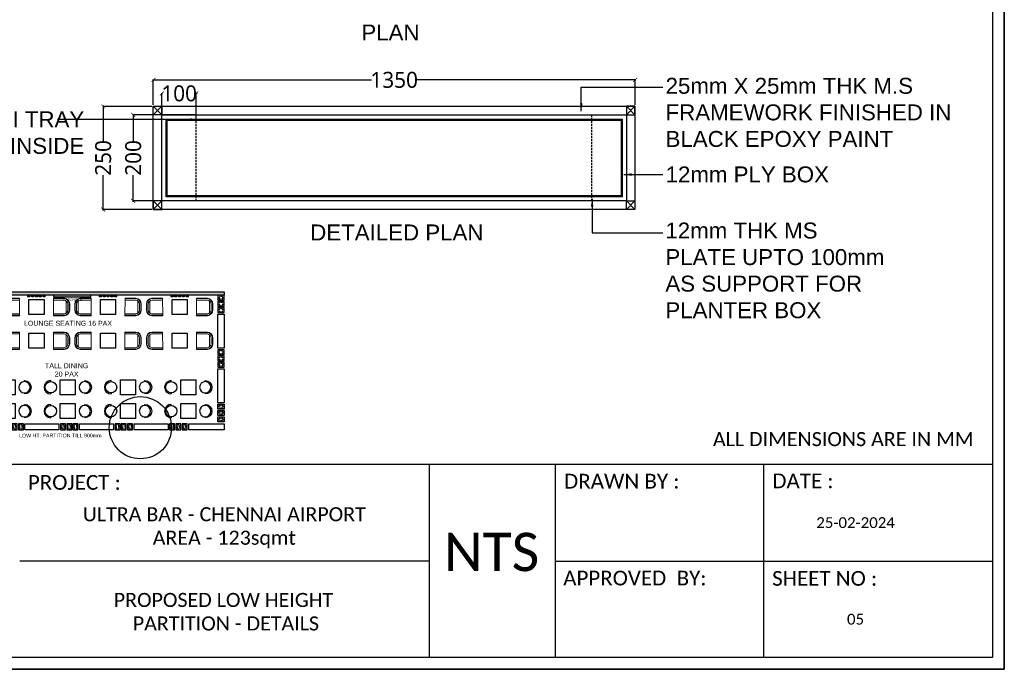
# Model space of a CAD drawing. Header units: millimetres. Extents: x 502444 to 745500, y -417645 to -375189.
# Tile 67 of 208: x 645040 to 657395, y -393956 to -385802. Entities that reach past the tile are written whole.
import ezdxf

# ---------------------------------------------------------------- set-up
doc = ezdxf.new("R2010")
doc.units = ezdxf.units.MM
doc.linetypes.add('DASHED', pattern=[0.75, 0.5, -0.25])
doc.layers.get('Defpoints').update_dxf_attribs({"color": 251})
for name, color, linetype, lineweight in [('0FM-WS-TEXT', 7, 'Continuous', 25), ('furniture', 7, 'Continuous', 20), ('G-ANNO-TEXT', 231, 'Continuous', 9), ('Text', 7, 'Continuous', 25), ('Wall New', 1, 'Continuous', 50)]:
    doc.layers.add(name, color=color, linetype=linetype, lineweight=lineweight)
doc.layers.add('DIMENSIONS', color=7, linetype='Continuous', lineweight=25, true_color=0xcc0000)
doc.layers.add('DOOR', color=7, linetype='Continuous', lineweight=13, true_color=0xcc9900)
doc.styles.add('ARIAL', font='arial.ttf')
doc.styles.add('Arial_B_4', font='arialbd.ttf', dxfattribs={"height": 800})
doc.styles.add('RS75', font='@Malgun Gothic', dxfattribs={"height": 75})
doc.dimstyles.new('DIM', dxfattribs={"dimtxt": 100, "dimasz": 50, "dimexe": 0, "dimexo": 20, "dimgap": 0, "dimtad": 0, "dimdec": 0, "dimrnd": 5, "dimzin": 0, "dimdsep": 46, "dimtxsty": 'Standard', "dimblk": 'OBLIQUE', "dimcen": 0, "dimdle": 10, "dimadec": 4, "dimazin": 0, "dimtfac": 1, "dimtdec": 0, "dimtofl": 0, "dimtmove": 1, "dimatfit": 3, "dimfxl": 1, "dimtolj": 1, "dimtzin": 0, "dimarcsym": 0})
doc.dimstyles.get("Standard").update_dxf_attribs({"dimtxt": 0.18, "dimasz": 0.18, "dimexe": 0.18, "dimexo": 0.0625, "dimgap": 0.09, "dimtad": 0, "dimtih": 1, "dimtoh": 1, "dimdec": 4, "dimzin": 0, "dimdsep": 46, "dimtxsty": 'Standard', "dimcen": 0.09, "dimadec": 0, "dimazin": 0, "dimtfac": 1, "dimtdec": 4, "dimtofl": 0, "dimtmove": 0, "dimatfit": 3, "dimfxl": 1, "dimtolj": 1, "dimtzin": 0, "dimarcsym": 0})

# ---------------------------------------------------------------- blocks, each defined once
blk = doc.blocks.new('sheet format horizontal')
at = {"layer": 'Text'}
for p, q in [((66762.26, -4420.85), (65217.44, -4420.85)), ((66344.85, -4420.85), (66344.85, -4563.96)), ((66438.18, -4420.85), (66438.18, -4563.96)), ((66592.54, -4420.85), (66592.54, -4563.96)), ((66344.85, -4492.41), (66041.7, -4492.41)), ((66438.18, -4492.41), (66762.26, -4492.41))]:
    blk.add_line(p, q, dxfattribs=at)
for points in [[(66770.91, -4572.61), (66770.91, -3464.93), (65208.79, -3464.93), (65208.79, -4572.61)], [(66770.91, -4572.61), (65208.79, -4572.61), (65208.79, -3464.93), (66770.91, -3464.93)], [(65217.44, -3473.58), (66762.26, -3473.58), (66762.26, -4563.96), (65217.44, -4563.96)]]:
    blk.add_lwpolyline(points, close=True, dxfattribs=at)
at = {"layer": 'Text', "char_height": 10.9104, "width": 140.4133, "attachment_point": 1, "style": 'ARIAL'}
for s, insert in [('\\pxqc;{\\fCalibri|b0|i0|c0|p34;PROJECT :}', (66011.95, -4428.69)), ('\\pxqc;{\\fCalibri|b0|i0|c0|p34;DRAWN BY : }', (66417.39, -4427.78)), ('\\pxqc;{\\fCalibri|b0|i0|c0|p34;DATE : }', (66551.55, -4427.55)), ('\\pxql;{\\fCalibri|b0|i0|c0|p34;APPROVED  BY:}', (66444.23, -4499.54)), ('\\pxqc;{\\fCalibri|b0|i0|c0|p34;SHEET NO :}', (66567.64, -4499.79))]:
    blk.add_mtext(s, dxfattribs=dict(at, insert=insert))
blk = doc.blocks.new('HFHFHF')
at = {"layer": '0FM-WS-TEXT', "color": 252, "true_color": 0x939598}
for p, q in [((618931, -145173), (618889, -145173)), ((619381, -145173), (619422, -145173))]:
    blk.add_line(p, q, dxfattribs=at)
blk.add_circle((619156, -145173), 225, dxfattribs=at)
blk.add_arc((619156, -145173), 267, 180.0122, 0, dxfattribs=at)
blk = doc.blocks.new('dfg')
at = {"layer": 'furniture', "color": 9, "true_color": 0xc7c8ca}
blk.add_line((263, 625), (-263, 625), dxfattribs=at)
blk.add_lwpolyline([(-97, 815), (97, 815, -0.366073), (408, 526), (408, 0), (-408, 0), (-408, 526, -0.366073), (-97, 815)], format="xyb", dxfattribs=at)
for points in [[(97, 815), (-97, 815, 0.366073), (-408, 526), (-408, 0), (-383, 0), (-383, 523, -0.366073), (-96, 790), (96, 790, -0.366073), (383, 523), (383, 0), (408, 0), (408, 526, 0.366073)], [(96, 790), (-96, 790, 0.366073), (-383, 523), (-383, 0), (-308, 0), (-308, 518, -0.358868), (-94, 715), (94, 715, -0.358868), (308, 518), (308, 0), (383, 0), (383, 523, 0.366073)]]:
    blk.add_lwpolyline(points, format="xyb", close=True, dxfattribs=at)
blk = doc.blocks.new('DOOR SPA')
at = {"ltscale": 50}
blk.add_line((-231, -543), (-231, -542), dxfattribs=at)
at = {"layer": 'DOOR'}
blk.add_lwpolyline([(463, -543), (498, -543), (498, 119), (463, 119)], close=True, dxfattribs=at)
for points in [[(-278, -586), (-278, -515), (-254, -515), (-254, -543), (-231, -543), (-231, -586), (-278, -586)], [(522, -586), (522, -515), (498, -515), (498, -543), (475, -543), (475, -586), (522, -586)]]:
    blk.add_lwpolyline(points, dxfattribs=at)
at = {"layer": 'DOOR', "lineweight": 0}
blk.add_arc((476, -588), 708, 88.1705, 176.3313, dxfattribs=at)
blk = doc.blocks.new('DYHTU')
at = {"layer": 'furniture', "color": 9, "true_color": 0xc7c8ca}
for p, q in [((516708, -383041, 0), (516708, -382799, 0)), ((516708, -382799, 0), (516708, -383041, 0)), ((516726, -382799, 0), (516726, -383040, 0)), ((516726, -383040, 0), (516726, -382799, 0)), ((516782, -383039, 0), (516782, -382801, 0)), ((516848, -382676, 0), (516848, -383164, 0)), ((517358, -382569, 0), (516921, -382570, 0)), ((517358, -382587, 0), (516923, -382588, 0)), ((516923, -382588, 0), (517358, -382587, 0)), ((516927, -382643, 0), (517358, -382643, 0)), ((517358, -382569, 0), (517359, -383269, 0)), ((517359, -383196, 0), (516927, -383196, 0)), ((517359, -383269, 0), (516921, -383270, 0)), ((516924, -383251, 0), (517359, -383251, 0))]:
    blk.add_line(p, q, dxfattribs=at)
for centre, radius, start, end in [((516950, -382810, 0), 242, 96.872, 177.2974), ((516950, -382810, 0), 224, 96.872, 177.2974), ((516950, -382810, 0), 168, 97.9109, 176.8767), ((516950, -383029, 0), 242, 182.8215, 263.2469), ((516950, -383029, 0), 224, 182.8215, 263.2469), ((516950, -383029, 0), 168, 183.2422, 262.2079)]:
    blk.add_arc(centre, radius, start, end, dxfattribs=at)
blk = doc.blocks.new('DHTH')
at = {"layer": '0FM-WS-TEXT'}
h = blk.add_hatch(color=256, dxfattribs=at)
h.dxf.hatch_style = 1
h.paths.add_polyline_path([(605718, -417192), (603252, -417192), (603252, -417319), (605718, -417319)])
h = blk.add_hatch(color=256, dxfattribs=at)
h.dxf.hatch_style = 1
h.paths.add_polyline_path([(625626, -417192), (606618, -417192), (606618, -417319), (625626, -417319)])
at = {"layer": '0FM-WS-TEXT', "true_color": 0x636466}
h = blk.add_hatch(color=251, dxfattribs=at)
h.dxf.hatch_style = 1
h.paths.add_polyline_path([(608142, -417316), (607250, -417316), (607250, -417394), (608142, -417394)])
h.paths.add_polyline_path([(609404, -417316), (608142, -417316), (608142, -417394), (609404, -417394)])
h.paths.add_polyline_path([(610296, -417316), (609404, -417316), (609404, -417394), (610296, -417394)])
h = blk.add_hatch(color=251, dxfattribs=at)
h.dxf.hatch_style = 1
h.paths.add_polyline_path([(620314, -417394), (620314, -417321), (618831, -417321), (618831, -417394)])
at = {"layer": '0FM-WS-TEXT'}
h = blk.add_hatch(color=256, dxfattribs=at)
h.dxf.hatch_style = 1
h.paths.add_polyline_path([(611651, -422736), (611051, -423136), (612251, -423136)])
for p, q in [((604477, -417319, 0), (604477, -419269, 0)), ((604977, -417315, 0), (604977, -419269, 0)), ((611718, -419269, 0), (611718, -417317, 0)), ((605727, -419016, 0), (607590, -419017, 0)), ((608740, -419018, 0), (610616, -419019, 0)), ((605477, -419769, 0), (610730, -419769, 0)), ((605477, -420269, 0), (610735, -420269, 0))]:
    blk.add_line(p, q)
at = {"elevation": 0}
blk.add_lwpolyline([(603185, -417316), (603185, -417316)], close=True, dxfattribs=at)
for points in [[(605718, -417192), (603252, -417192), (603252, -417319)], [(604977, -419016), (604977, -419016), (604977, -417319), (605727, -417319), (605727, -419016)], [(611218, -417192), (606618, -417192)], [(606618, -417319), (611718, -417319)], [(610618, -417313), (610618, -417313), (606958, -417314), (606958, -418064), (610617, -418063), (610617, -418063)], [(610002, -417256), (610002, -417255)]]:
    blk.add_lwpolyline(points, dxfattribs=at)
for centre, radius, start, end in [((605477, -419269, 0), 1000, 180, 270), ((605477, -419269, 0), 500, 180, 270), ((610718, -419269, 0), 500, 271.4412, 0), ((610718, -419269, 0), 1000, 271.0191, 0)]:
    blk.add_arc(centre, radius, start, end)
at = {"layer": '0FM-WS-TEXT'}
for p, q in [((603252, -417319, 0), (605718, -417319, 0)), ((605660, -417192, 0), (605660, -417319, 0)), ((605718, -417192, 0), (605718, -417319, 0)), ((606618, -417319, 0), (606618, -417192, 0)), ((611218, -417317, 0), (611218, -417192, 0)), ((611218, -419269, 0), (611218, -417320, 0)), ((610124, -417921, 0), (610124, -417921, 0)), ((610617, -418063), (610616, -419019)), ((607590, -419016, 0), (607590, -419769, 0)), ((608740, -419018, 0), (608740, -419769, 0))]:
    blk.add_line(p, q, dxfattribs=at)
at = {"layer": '0FM-WS-TEXT', "elevation": 0}
for points in [[(603502, -417319), (603502, -417519), (603252, -417519), (603252, -417319)], [(607250, -417319), (608142, -417319), (608142, -417394), (607250, -417394)], [(608142, -417319), (609404, -417319), (609404, -417394), (608142, -417394)], [(609404, -417319), (610296, -417319), (610296, -417394), (609404, -417394)], [(611218, -417192), (625626, -417192), (625626, -417319), (611218, -417319)], [(614958, -417394), (614958, -417319), (615033, -417319), (615033, -417394)], [(615108, -417394), (615108, -417319), (615183, -417319), (615183, -417394)], [(615258, -417394), (615258, -417319), (615333, -417319), (615333, -417394)], [(615408, -417394), (615408, -417319), (615483, -417319), (615483, -417394)], [(615558, -417394), (615558, -417319), (615633, -417319), (615633, -417394)], [(617809, -417394), (617809, -417319), (617884, -417319), (617884, -417394)], [(617959, -417394), (617959, -417319), (618034, -417319), (618034, -417394)], [(618109, -417394), (618109, -417319), (618184, -417319), (618184, -417394)], [(618259, -417394), (618259, -417319), (618334, -417319), (618334, -417394)], [(618409, -417394), (618409, -417319), (618484, -417319), (618484, -417394)], [(618831, -417321), (618831, -417394), (620314, -417394), (620314, -417321)], [(620661, -417394), (620661, -417319), (620736, -417319), (620736, -417394)], [(620811, -417394), (620811, -417319), (620886, -417319), (620886, -417394)], [(620961, -417394), (620961, -417319), (621036, -417319), (621036, -417394)], [(621111, -417394), (621111, -417319), (621186, -417319), (621186, -417394)], [(621261, -417394), (621261, -417319), (621336, -417319), (621336, -417394)], [(623512, -417394), (623512, -417319), (623587, -417319), (623587, -417394)], [(623662, -417394), (623662, -417319), (623737, -417319), (623737, -417394)], [(623812, -417394), (623812, -417319), (623887, -417319), (623887, -417394)], [(623962, -417394), (623962, -417319), (624037, -417319), (624037, -417394)], [(624112, -417394), (624112, -417319), (624187, -417319), (624187, -417394)], [(625626, -417519), (625626, -417319), (625376, -417319), (625376, -417519)], [(603502, -417569), (603502, -417769), (603252, -417769), (603252, -417569)], [(615596, -417489), (615596, -418089), (614996, -418089), (614996, -417489)], [(618447, -417489), (618447, -418089), (617847, -418089), (617847, -417489)], [(621298, -417489), (621298, -418089), (620698, -418089), (620698, -417489)], [(624150, -417489), (624150, -418089), (623550, -418089), (623550, -417489)], [(625626, -417769), (625626, -417569), (625376, -417569), (625376, -417769)], [(603502, -417819), (603502, -418019), (603252, -418019), (603252, -417819)], [(603252, -419432), (603252, -418082), (603502, -418082), (603502, -419432)], [(625626, -418019), (625626, -417819), (625376, -417819), (625376, -418019)], [(625376, -419432), (625376, -418082), (625626, -418082), (625626, -419432)], [(615596, -418838), (615596, -419438), (614996, -419438), (614996, -418838)], [(618447, -418838), (618447, -419438), (617847, -419438), (617847, -418838)], [(621298, -418838), (621298, -419438), (620698, -419438), (620698, -418838)], [(624150, -418838), (624150, -419438), (623550, -419438), (623550, -418838)], [(603502, -419694), (603502, -419494), (603252, -419494), (603252, -419694)], [(625626, -419694), (625626, -419494), (625376, -419494), (625376, -419694)], [(603502, -419944), (603502, -419744), (603252, -419744), (603252, -419944)], [(603502, -420194), (603502, -419994), (603252, -419994), (603252, -420194)], [(625626, -419944), (625626, -419744), (625376, -419744), (625376, -419944)], [(625626, -420194), (625626, -419994), (625376, -419994), (625376, -420194)], [(603252, -421607), (603252, -420257), (603502, -420257), (603502, -421607)], [(625376, -421607), (625376, -420257), (625626, -420257), (625626, -421607)], [(614894, -420693), (614894, -421293), (614294, -421293), (614294, -420693)], [(617294, -420693), (617294, -421293), (616694, -421293), (616694, -420693)], [(619694, -420693), (619694, -421293), (619094, -421293), (619094, -420693)], [(622094, -420693), (622094, -421293), (621494, -421293), (621494, -420693)], [(624494, -420693), (624494, -421293), (623894, -421293), (623894, -420693)], [(604866, -421432), (604445, -421860), (604017, -421439), (604438, -421011)], [(607110, -421648), (607110, -422248), (606510, -422248), (606510, -421648)], [(609843, -421645), (609843, -422245), (609243, -422245), (609243, -421645)], [(614894, -421643), (614894, -422243), (614294, -422243), (614294, -421643)], [(617294, -421643), (617294, -422243), (616694, -422243), (616694, -421643)], [(619694, -421643), (619694, -422243), (619094, -422243), (619094, -421643)], [(622094, -421643), (622094, -422243), (621494, -422243), (621494, -421643)], [(624494, -421643), (624494, -422243), (623894, -422243), (623894, -421643)], [(603502, -421669), (603502, -421869), (603252, -421869), (603252, -421669)], [(603502, -421919), (603502, -422119), (603252, -422119), (603252, -421919)], [(625626, -421669), (625626, -421869), (625376, -421869), (625376, -421669)], [(625626, -421919), (625626, -422119), (625376, -422119), (625376, -421919)], [(603251, -422693), (603451, -422693), (603451, -422443), (603251, -422443)], [(603502, -422169), (603502, -422369), (603252, -422369), (603252, -422169)], [(603501, -422693), (603701, -422693), (603701, -422443), (603501, -422443)], [(603751, -422693), (603951, -422693), (603951, -422443), (603751, -422443)], [(604001, -422693), (604201, -422693), (604201, -422443), (604001, -422443)], [(604264, -422443), (605614, -422443), (605614, -422693), (604264, -422693)], [(605876, -422693), (605676, -422693), (605676, -422443), (605876, -422443)], [(606126, -422693), (605926, -422693), (605926, -422443), (606126, -422443)], [(606376, -422693), (606176, -422693), (606176, -422443), (606376, -422443)], [(606439, -422443), (607789, -422443), (607789, -422693), (606439, -422693)], [(607851, -422693), (608051, -422693), (608051, -422443), (607851, -422443)], [(608101, -422693), (608301, -422693), (608301, -422443), (608101, -422443)], [(608351, -422693), (608551, -422693), (608551, -422443), (608351, -422443)], [(608614, -422443), (609964, -422443), (609964, -422693), (608614, -422693)], [(610226, -422693), (610026, -422693), (610026, -422443), (610226, -422443)], [(610476, -422693), (610276, -422693), (610276, -422443), (610476, -422443)], [(610726, -422693), (610526, -422693), (610526, -422443), (610726, -422443)], [(612576, -422693), (612776, -422693), (612776, -422443), (612576, -422443)], [(612826, -422693), (613026, -422693), (613026, -422443), (612826, -422443)], [(613076, -422693), (613276, -422693), (613276, -422443), (613076, -422443)], [(614689, -422443), (613339, -422443), (613339, -422693), (614689, -422693)], [(614751, -422693), (614951, -422693), (614951, -422443), (614751, -422443)], [(615001, -422693), (615201, -422693), (615201, -422443), (615001, -422443)], [(615251, -422693), (615451, -422693), (615451, -422443), (615251, -422443)], [(615514, -422443), (616864, -422443), (616864, -422693), (615514, -422693)], [(616926, -422693), (617126, -422693), (617126, -422443), (616926, -422443)], [(617176, -422693), (617376, -422693), (617376, -422443), (617176, -422443)], [(617426, -422693), (617626, -422693), (617626, -422443), (617426, -422443)], [(617689, -422443), (619039, -422443), (619039, -422693), (617689, -422693)], [(619101, -422693), (619301, -422693), (619301, -422443), (619101, -422443)], [(619351, -422693), (619551, -422693), (619551, -422443), (619351, -422443)], [(619601, -422693), (619801, -422693), (619801, -422443), (619601, -422443)], [(619864, -422443), (621214, -422443), (621214, -422693), (619864, -422693)], [(621276, -422693), (621476, -422693), (621476, -422443), (621276, -422443)], [(621526, -422693), (621726, -422693), (621726, -422443), (621526, -422443)], [(621776, -422693), (621976, -422693), (621976, -422443), (621776, -422443)], [(622039, -422443), (623389, -422443), (623389, -422693), (622039, -422693)], [(623451, -422693), (623651, -422693), (623651, -422443), (623451, -422443)], [(623701, -422693), (623901, -422693), (623901, -422443), (623701, -422443)], [(623951, -422693), (624151, -422693), (624151, -422443), (623951, -422443)], [(624214, -422443), (625626, -422443), (625626, -422693), (624214, -422693)], [(625626, -422169), (625626, -422369), (625376, -422369), (625376, -422169)], [(612251, -423136), (611651, -422736), (611051, -423136)]]:
    blk.add_lwpolyline(points, close=True, dxfattribs=at)
at = {"layer": '0FM-WS-TEXT', "linetype": 'DASHED', "ltscale": 20, "elevation": 0}
for points in [[(603302, -417469), (603302, -417369), (603452, -417369), (603452, -417469)], [(603302, -417719), (603302, -417619), (603452, -417619), (603452, -417719)], [(625426, -417369), (625426, -417469), (625576, -417469), (625576, -417369)], [(625426, -417619), (625426, -417719), (625576, -417719), (625576, -417619)], [(603302, -417969), (603302, -417869), (603452, -417869), (603452, -417969)], [(625426, -417869), (625426, -417969), (625576, -417969), (625576, -417869)], [(603302, -419544), (603302, -419644), (603452, -419644), (603452, -419544)], [(625426, -419544), (625426, -419644), (625576, -419644), (625576, -419544)], [(603302, -419794), (603302, -419894), (603452, -419894), (603452, -419794)], [(603302, -420044), (603302, -420144), (603452, -420144), (603452, -420044)], [(625426, -419794), (625426, -419894), (625576, -419894), (625576, -419794)], [(625426, -420044), (625426, -420144), (625576, -420144), (625576, -420044)], [(603302, -421819), (603302, -421719), (603452, -421719), (603452, -421819)], [(603302, -422069), (603302, -421969), (603452, -421969), (603452, -422069)], [(625426, -421819), (625426, -421719), (625576, -421719), (625576, -421819)], [(625426, -422069), (625426, -421969), (625576, -421969), (625576, -422069)], [(603302, -422319), (603302, -422219), (603452, -422219), (603452, -422319)], [(625426, -422319), (625426, -422219), (625576, -422219), (625576, -422319)], [(603401, -422493), (603301, -422493), (603301, -422643), (603401, -422643)], [(603651, -422493), (603551, -422493), (603551, -422643), (603651, -422643)], [(603901, -422493), (603801, -422493), (603801, -422643), (603901, -422643)], [(604151, -422493), (604051, -422493), (604051, -422643), (604151, -422643)], [(605726, -422493), (605826, -422493), (605826, -422643), (605726, -422643)], [(605976, -422493), (606076, -422493), (606076, -422643), (605976, -422643)], [(606226, -422493), (606326, -422493), (606326, -422643), (606226, -422643)], [(608001, -422493), (607901, -422493), (607901, -422643), (608001, -422643)], [(608251, -422493), (608151, -422493), (608151, -422643), (608251, -422643)], [(608501, -422493), (608401, -422493), (608401, -422643), (608501, -422643)], [(610076, -422493), (610176, -422493), (610176, -422643), (610076, -422643)], [(610326, -422493), (610426, -422493), (610426, -422643), (610326, -422643)], [(610576, -422493), (610676, -422493), (610676, -422643), (610576, -422643)], [(612726, -422493), (612626, -422493), (612626, -422643), (612726, -422643)], [(612976, -422493), (612876, -422493), (612876, -422643), (612976, -422643)], [(613226, -422493), (613126, -422493), (613126, -422643), (613226, -422643)], [(614901, -422493), (614801, -422493), (614801, -422643), (614901, -422643)], [(615151, -422493), (615051, -422493), (615051, -422643), (615151, -422643)], [(615401, -422493), (615301, -422493), (615301, -422643), (615401, -422643)], [(617076, -422493), (616976, -422493), (616976, -422643), (617076, -422643)], [(617326, -422493), (617226, -422493), (617226, -422643), (617326, -422643)], [(617576, -422493), (617476, -422493), (617476, -422643), (617576, -422643)], [(619251, -422493), (619151, -422493), (619151, -422643), (619251, -422643)], [(619501, -422493), (619401, -422493), (619401, -422643), (619501, -422643)], [(619751, -422493), (619651, -422493), (619651, -422643), (619751, -422643)], [(621426, -422493), (621326, -422493), (621326, -422643), (621426, -422643)], [(621676, -422493), (621576, -422493), (621576, -422643), (621676, -422643)], [(621926, -422493), (621826, -422493), (621826, -422643), (621926, -422643)], [(623601, -422493), (623501, -422493), (623501, -422643), (623601, -422643)], [(623851, -422493), (623751, -422493), (623751, -422643), (623851, -422643)], [(624101, -422493), (624001, -422493), (624001, -422643), (624101, -422643)]]:
    blk.add_lwpolyline(points, close=True, dxfattribs=at)
at = {"layer": '0FM-WS-TEXT'}
for p, rotation in [((749276, 201159, 0), 270), ((749276, 200259, 0), 270), ((363562, 168807, 0), 305.4284391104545), ((101063, -32459, 0), 335.5917201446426), ((759091, 197213, 0), 270), ((761491, 197213, 0), 270), ((763891, 197213, 0), 270), ((766291, 197213, 0), 270), ((768691, 197213, 0), 270)]:
    blk.add_blockref('HFHFHF', p, dxfattribs=dict(at, rotation=rotation))
at = {"layer": '0FM-WS-TEXT', "xscale": -1}
for p, rotation in [((466913, 201159, 0), 90), ((466913, 200259, 0), 90), ((852628, 168807, 0), 54.57156088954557), ((1115126, -32460, 0), 24.40827985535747)]:
    blk.add_blockref('HFHFHF', p, dxfattribs=dict(at, rotation=rotation))
at = {"layer": '0FM-WS-TEXT'}
for name, p in [('DYHTU', (97262, -34873)), ('DYHTU', (100113, -34873)), ('DYHTU', (102965, -34873)), ('DYHTU', (105816, -34873)), ('DYHTU', (97262, -36221)), ('DYHTU', (100114, -36221)), ('DYHTU', (102965, -36221)), ('DYHTU', (105816, -36221)), ('HFHFHF', (-13189, -275445, 0)), ('HFHFHF', (-12130, -275445, 0)), ('HFHFHF', (-11070, -275445, 0)), ('HFHFHF', (-10010, -275445, 0)), ('HFHFHF', (-8950, -275445, 0))]:
    blk.add_blockref(name, p, dxfattribs=at)
at = {"layer": '0FM-WS-TEXT', "xscale": -1}
for p in [(1133329, -34873), (1136181, -34873), (1139032, -34873), (1141884, -34873), (1133329, -36221), (1136180, -36221), (1139031, -36221), (1141884, -36221)]:
    blk.add_blockref('DYHTU', p, dxfattribs=at)
at = {"layer": '0FM-WS-TEXT', "color": 253, "true_color": 0xb5af97, "rotation": 270}
for p in [(759091, 198163, 0), (761491, 198163, 0), (763891, 198163, 0), (766291, 198163, 0), (768691, 198163, 0)]:
    blk.add_blockref('HFHFHF', p, dxfattribs=at)
at = {"layer": '0FM-WS-TEXT', "color": 126, "true_color": 0x1b835d, "xscale": -1, "rotation": 90}
for p in [(470096, 198163, 0), (472496, 198163, 0), (474896, 198163, 0), (477296, 198163, 0), (479696, 198163, 0)]:
    blk.add_blockref('HFHFHF', p, dxfattribs=at)
at = {"layer": '0FM-WS-TEXT', "color": 253, "true_color": 0xb5af97, "xscale": -1, "rotation": 90}
for p in [(470096, 197213, 0), (472496, 197213, 0), (474896, 197213, 0), (477296, 197213, 0), (479696, 197213, 0)]:
    blk.add_blockref('HFHFHF', p, dxfattribs=at)
at = {"layer": 'DOOR', "xscale": 1.125091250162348, "yscale": 1.125091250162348, "zscale": 1.125091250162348, "rotation": 180}
blk.add_blockref('DOOR SPA', (606305, -417873, 0), dxfattribs=at)
at = {"layer": 'furniture', "color": 252, "lineweight": 25, "true_color": 0x939598}
for p, xscale, yscale, zscale, rotation in [((604078, -421785, 0), 0.7361963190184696, 0.7361963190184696, 0.7361963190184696, 133.9532112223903), ((604812, -421785, 0), -0.7361963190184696, 0.7361963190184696, 0.7361963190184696, 226.0467887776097), ((606143, -421944, 0), 0.7361963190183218, 0.7361963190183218, 0.7361963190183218, 90.03601402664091), ((607477, -421945, 0), 0.7361963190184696, 0.7361963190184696, 0.7361963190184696, 270.059445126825), ((608877, -421945, 0), -0.7361963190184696, 0.7361963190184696, 0.7361963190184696, 89.94055487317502), ((610210, -421944, 0), -0.7361963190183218, 0.7361963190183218, 0.7361963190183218, 269.9639859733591)]:
    blk.add_blockref('dfg', p, dxfattribs=dict(at, xscale=xscale, yscale=yscale, zscale=zscale, rotation=rotation))
at = {"layer": 'G-ANNO-TEXT', "color": 7, "attachment_point": 1, "style": 'Arial_B_4'}
for s, insert, char_height, width in [('\\pxqc;{\\fArial|b0|i0|c0|p34;FULL HT. PARTITION }', (609236, -416976, 0), 150, 9325.33), ('\\pxqc;{\\fArial|b0|i0|c0|p34;TV SCREENS}', (606258, -417448, 0), 100, 4989.58), ('\\pxqc;{\\fArial|b0|i0|c0|p34;TV SCREEN}', (617072, -417451, 0), 100, 4989.58), ('{\\fArial|b0|i0|c0|p34;BACK COUNTER}', (607988, -418084, 0), 125, 3074.98), ('{\\fArial|b0|i0|c0|p34;LOUNGE SEATING 16 PAX}', (617649, -418342, 0), 200, 4989.58), ('{\\fArial|b0|i0|c0|p34;FRONT COUNTER}', (606994, -418859, 0), 125, 3074.98), ('{\\fArial|b0|i0|c0|p34;BAR SEATING 13 PAX}', (606772, -419935, 0), 200, 3074.98), ('\\pxqc;{\\fArial|b0|i0|c0|p34;TALL DINING \\P20 PAX}', (616854, -420033, 0), 200, 4989.58), ('\\pxqc;{\\fArial|b0|i0|c0|p34;LOUNGE SEATING 06 PAX}', (605201, -421310, 0), 200, 4989.58), ('{\\fArial|b0|i0|c0|p34;LOW HT. PARTITION TILL 900mm}', (606035, -422842, 0), 150, 4989.58), ('{\\fArial|b0|i0|c0|p34;LOW HT. PARTITION TILL 900mm}', (617455, -422842, 0), 150, 4989.58), ('\\pxqc;{\\fArial|b0|i0|c0|p34;MAIN \\PENTRANCE}', (610793, -423191, 0), 150, 1722.3)]:
    blk.add_mtext(s, dxfattribs=dict(at, insert=insert, char_height=char_height, width=width))
blk = doc.blocks.new('_ArchTick')
at = {"color": 0, "linetype": 'ByBlock', "const_width": 0.15}
blk.add_lwpolyline([(-0.5, -0.5), (0.5, 0.5)], dxfattribs=at)
blk = doc.blocks.new('*D191')
at = {"layer": 'Defpoints', "color": 0, "lineweight": 25, "ltscale": 250, "transparency": 16777216}
for p in [(652761, -386558), (646717, -386890), (652761, -386890)]:
    blk.add_point(p, dxfattribs=at)
at = {"layer": 'DIMENSIONS', "color": 0, "lineweight": -2, "ltscale": 250, "transparency": 16777216}
for p, q in [((646707, -386558), (649453, -386558)), ((646717, -386870), (646717, -386558)), ((652771, -386558), (650025, -386558)), ((652761, -386870), (652761, -386558))]:
    blk.add_line(p, q, dxfattribs=at)
at = {"layer": 'DIMENSIONS', "color": 0, "lineweight": -2, "ltscale": 250, "transparency": 16777216, "xscale": 50, "yscale": 50, "zscale": 50, "rotation": 180}
blk.add_blockref('_ArchTick', (646717, -386558), dxfattribs=at)
at = {"layer": 'DIMENSIONS', "color": 0, "lineweight": -2, "ltscale": 250, "transparency": 16777216, "xscale": 50, "yscale": 50, "zscale": 50}
blk.add_blockref('_ArchTick', (652761, -386558), dxfattribs=at)
at = {"layer": 'DIMENSIONS', "color": 0, "ltscale": 250, "transparency": 16777216, "insert": (649739, -386558), "char_height": 75, "attachment_point": 5, "style": 'RS75'}
blk.add_mtext('\\A1;{\\H2.6667x;1350}', dxfattribs=at)
blk = doc.blocks.new('*D192')
at = {"layer": 'Defpoints', "color": 0, "lineweight": 25, "ltscale": 250, "transparency": 16777216}
for p in [(646717, -386890), (646088, -388185), (646717, -388185)]:
    blk.add_point(p, dxfattribs=at)
at = {"layer": 'DIMENSIONS', "color": 0, "lineweight": -2, "ltscale": 250, "transparency": 16777216}
for p, q in [((646088, -386880), (646088, -387321)), ((646697, -386890), (646088, -386890)), ((646088, -388195), (646088, -387753)), ((646697, -388185), (646088, -388185))]:
    blk.add_line(p, q, dxfattribs=at)
at = {"layer": 'DIMENSIONS', "color": 0, "lineweight": -2, "ltscale": 250, "transparency": 16777216, "xscale": 50, "yscale": 50, "zscale": 50}
for p, rotation in [((646088, -386890), 90), ((646088, -388185), 270)]:
    blk.add_blockref('_ArchTick', p, dxfattribs=dict(at, rotation=rotation))
at = {"layer": 'DIMENSIONS', "color": 0, "ltscale": 250, "transparency": 16777216, "insert": (646088, -387537), "char_height": 75, "attachment_point": 5, "rotation": 90, "style": 'RS75'}
blk.add_mtext('\\A1;{\\H2.6667x;250}', dxfattribs=at)
blk = doc.blocks.new('*D193')
at = {"layer": 'Defpoints', "color": 0, "lineweight": 25, "ltscale": 250, "transparency": 16777216}
for p in [(646825, -386728), (646825, -387062), (647256, -387062)]:
    blk.add_point(p, dxfattribs=at)
at = {"layer": 'DIMENSIONS', "color": 0, "lineweight": -2, "ltscale": 250, "transparency": 16777216}
for p, q in [((646815, -386728), (646831, -386728)), ((646825, -387042), (646825, -386728)), ((647266, -386728), (647250, -386728)), ((647256, -387042), (647256, -386728))]:
    blk.add_line(p, q, dxfattribs=at)
at = {"layer": 'DIMENSIONS', "color": 0, "lineweight": -2, "ltscale": 250, "transparency": 16777216, "xscale": 50, "yscale": 50, "zscale": 50, "rotation": 180}
blk.add_blockref('_ArchTick', (646825, -386728), dxfattribs=at)
at = {"layer": 'DIMENSIONS', "color": 0, "lineweight": -2, "ltscale": 250, "transparency": 16777216, "xscale": 50, "yscale": 50, "zscale": 50}
blk.add_blockref('_ArchTick', (647256, -386728), dxfattribs=at)
at = {"layer": 'DIMENSIONS', "color": 0, "ltscale": 250, "transparency": 16777216, "insert": (647041, -386728), "char_height": 75, "attachment_point": 5, "style": 'RS75'}
blk.add_mtext('\\A1;{\\H2.6667x;100}', dxfattribs=at)
blk = doc.blocks.new('*D194')
at = {"layer": 'Defpoints', "color": 0, "lineweight": 25, "ltscale": 250, "transparency": 16777216}
for p in [(647256, -386997), (646465, -388077), (647256, -388077)]:
    blk.add_point(p, dxfattribs=at)
at = {"layer": 'DIMENSIONS', "color": 0, "lineweight": -2, "ltscale": 250, "transparency": 16777216}
for p, q in [((646465, -386987), (646465, -387321)), ((647236, -386997), (646465, -386997)), ((646465, -388087), (646465, -387753)), ((647236, -388077), (646465, -388077))]:
    blk.add_line(p, q, dxfattribs=at)
at = {"layer": 'DIMENSIONS', "color": 0, "lineweight": -2, "ltscale": 250, "transparency": 16777216, "xscale": 50, "yscale": 50, "zscale": 50}
for p, rotation in [((646465, -386997), 90), ((646465, -388077), 270)]:
    blk.add_blockref('_ArchTick', p, dxfattribs=dict(at, rotation=rotation))
at = {"layer": 'DIMENSIONS', "color": 0, "ltscale": 250, "transparency": 16777216, "insert": (646465, -387537), "char_height": 75, "attachment_point": 5, "rotation": 90, "style": 'RS75'}
blk.add_mtext('\\A1;{\\H2.6667x;200}', dxfattribs=at)

msp = doc.modelspace()

# ---------------------------------------------------------------- linework, layer by layer
at = {"layer": '0FM-WS-TEXT', "color": 18, "lineweight": 25, "true_color": 0x000000}
for p, q in [((646716.82504, -386889.54029), (646824.75177, -386997.46702)), ((646824.75177, -386889.54029), (646716.82504, -386997.46702)), ((652652.79534, -386889.54029), (652760.72207, -386997.46702)), ((652760.72207, -386889.54029), (652652.79534, -386997.46702)), ((652760.72207, -386997.46702), (652760.72207, -386889.54029)), ((646716.82504, -388076.73435), (646824.75177, -388184.66108)), ((646824.75177, -388076.73435), (646716.82504, -388184.66108)), ((652652.79534, -388076.73435), (652760.72207, -388184.66108)), ((652760.72207, -388076.73435), (652652.79534, -388184.66108))]:
    msp.add_line(p, q, dxfattribs=at)
at = {"layer": '0FM-WS-TEXT', "color": 18, "linetype": 'DASHED', "lineweight": 25, "ltscale": 50, "true_color": 0x000000}
for p, q in [((647256.4587, -388076.73435), (647256.4587, -386997.46702)), ((652221.08841, -388076.73435), (652221.08841, -386997.46702))]:
    msp.add_line(p, q, dxfattribs=at)
at = {"layer": '0FM-WS-TEXT', "color": 18, "lineweight": 25, "true_color": 0x000000}
for points in [[(652760.72207, -386889.54029), (652760.72207, -388184.66108), (646716.82504, -388184.66108), (646716.82504, -386889.54029)], [(646824.75177, -386997.46702), (646716.82504, -386997.46702), (646716.82504, -386889.54029), (646824.75177, -386889.54029)], [(652652.79534, -386997.46702), (652760.72207, -386997.46702), (652760.72207, -386889.54029), (652652.79534, -386889.54029)], [(652652.79534, -386997.46702), (652652.79534, -388076.73435), (646824.75177, -388076.73435), (646824.75177, -386997.46702)], [(652600.99051, -387049.27185), (652600.99051, -388024.92952), (646876.5566, -388024.92952), (646876.5566, -387049.27185)], [(652588.0393, -387062.22306), (652588.0393, -388011.97831), (646889.50781, -388011.97831), (646889.50781, -387062.22306)], [(646824.75177, -388076.73435), (646716.82504, -388076.73435), (646716.82504, -388184.66108), (646824.75177, -388184.66108)], [(652652.79534, -388076.73435), (652760.72207, -388076.73435), (652760.72207, -388184.66108), (652652.79534, -388184.66108)]]:
    msp.add_lwpolyline(points, close=True, dxfattribs=at)
at = {"layer": '0FM-WS-TEXT', "color": 1, "lineweight": 25}
msp.add_circle((646554.09064, -390923.07749), 390.1564, dxfattribs=at)

# ---------------------------------------------------------------- block references
at = {"layer": '0FM-WS-TEXT', "color": 18, "lineweight": 25, "true_color": 0x000000, "xscale": 0.3149720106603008, "yscale": 0.3149720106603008, "zscale": 0.3149720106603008}
msp.add_blockref('DHTH', (450551.74024, -257815.01468, 2803.51127), dxfattribs=at)
at = {"layer": 'Wall New', "color": 5, "true_color": 0x0000ff, "xscale": 16.94267598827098, "yscale": 16.94267598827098, "zscale": 16.94267598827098}
msp.add_blockref('sheet format horizontal', (-473883.04446, -316483.49216, 2803.51127), dxfattribs=at)

# ---------------------------------------------------------------- texts
at = {"layer": 'G-ANNO-TEXT', "color": 7, "char_height": 200, "attachment_point": 1, "style": 'Arial_B_4'}
for s, insert, width in [('{\\fArial|b0|i0|c0|p34;\\C256;\\c0; PLAN }', (649249.89116, -385862.68703, 0), 3074.9844759), ('{\\fArial|b0|i0|c0|p34;25mm X 25mm THK M.S FRAMEWORK FINISHED IN BLACK EPOXY PAINT}', (653144.69868, -386531.96316, 0), 3927.1104293), ('\\pxqr;{\\fArial|b0|i0|c0|p34;3mm G.I TRAY\\PINSIDE }', (643748.36008, -386952.6687, 0), 2101.6135751), ('{\\fArial|b0|i0|c0|p34;12mm PLY BOX}', (653144.69868, -387644.07083, 0), 2101.6135751), ('{\\fArial|b0|i0|c0|p34;\\C256;\\c0;DETAILED PLAN }', (648685.78247, -388372.52937, 0), 3074.9844759), ('{\\fArial|b0|i0|c0|p34;12mm THK MS PLATE UPTO 100mm AS SUPPORT FOR PLANTER BOX}', (653142.20525, -388348.33333, 0), 2839.1228518)]:
    msp.add_mtext(s, dxfattribs=dict(at, insert=insert, width=width))
at = {"layer": 'Text', "attachment_point": 1, "style": 'ARIAL'}
for s, insert, char_height, width in [('\\pxqc;{\\fCalibri|b0|i0|c0|p34;ALL DIMENSIONS ARE IN MM}', (652819.4623, -390977.9138, 2803.51127), 176.6896421, 5109.2529136), ('\\pxqc;{\\fCalibri|b0|i0|c0|p34;ULTRA BAR - CHENNAI AIRPORT\\PAREA - 123sqmt}', (644645.68502, -391921.12347, 2803.51127), 176.6896421, 5923.0768434), ('\\pxqc;{\\fCalibri|b0|i0|c0|p34;25-02-2024}', (654338.47416, -392046.91523, 2803.51127), 135.5414079, 2378.9766945), ('\\pxqc;{\\fCalibri|b0|i0|c0|p34;NTS}', (642883.14002, -392241.78107, 6044.53127), 481.9218074, 16155.2191906), ('\\pxqc;{\\fCalibri|b0|i0|c0|p34;PROPOSED LOW HEIGHT\\P PARTITION - DETAILS}', (645042.20905, -392996.88398, 2803.51127), 176.6896421, 5109.2529136), ('\\pxqc;{\\fCalibri|b0|i0|c0|p34;05}', (654338.47416, -393259.27244, 2803.51127), 135.5414079, 2378.9766945)]:
    msp.add_mtext(s, dxfattribs=dict(at, insert=insert, char_height=char_height, width=width))

# ---------------------------------------------------------------- dimensions: what is measured, and where the dimension line sits
at = {"layer": 'DIMENSIONS', "color": 252, "ltscale": 250, "true_color": 0x939598}
for base, p1, p2, text, picture, middle in [((652760.72207, -386558.45098), (646716.82504, -386889.54029), (652760.72207, -386889.54029), '{\\H2.6667x;1350}', '*D191', (649738.77356, -386558.45098)), ((646824.75177, -386727.92322), (647256.4587, -387062.22306), (646824.75177, -387062.22306), '{\\H2.6667x;100}', '*D193', (647040.60524, -386727.92322))]:
    dim = msp.add_linear_dim(base=base, p1=p1, p2=p2, text=text, dimstyle='DIM', override={"dimtxt": 60, "dimtxsty": 'RS75', "dimblk1": 'ArchTick', "dimblk2": 'ArchTick', "dimsah": 1}, dxfattribs=at)
    dim.commit()
    dim.dimension.update_dxf_attribs({"geometry": picture, "text_midpoint": middle})
for base, p1, p2, text, picture, middle in [((646087.92719, -388184.66108), (646716.82504, -386889.54029), (646716.82504, -388184.66108), '{\\H2.6667x;250}', '*D192', (646087.92719, -387537.10068)), ((646464.74174, -388076.73435), (647256.4587, -386997.46702), (647256.4587, -388076.73435), '{\\H2.6667x;200}', '*D194', (646464.74174, -387537.10068))]:
    dim = msp.add_linear_dim(base=base, p1=p1, p2=p2, angle=90, text=text, dimstyle='DIM', override={"dimtxt": 60, "dimtxsty": 'RS75', "dimblk1": 'ArchTick', "dimblk2": 'ArchTick', "dimsah": 1}, dxfattribs=at)
    dim.commit()
    dim.dimension.update_dxf_attribs({"geometry": picture, "text_midpoint": middle})

# ---------------------------------------------------------------- leaders
at = {"layer": '0FM-WS-TEXT'}
for points in [[(652086.62413, -386949.88061), (652086.62413, -386650.67788), (653111.93058, -386650.67788)], [(647282.61211, -387055.59132), (645513.759, -387055.59132)], [(652619.13703, -387746.11169), (653111.93058, -387746.11169)], [(652223.0195, -388050.7435), (652223.0195, -388478.807), (653111.93058, -388478.807)]]:
    msp.add_leader(points, dimstyle='Standard', override={"dimtxt": 100, "dimasz": 100, "dimtih": 0, "dimtoh": 0, "dimtfill": 1, "dimarcsym": 2}, dxfattribs=at)

doc.saveas('drawing.dxf')
